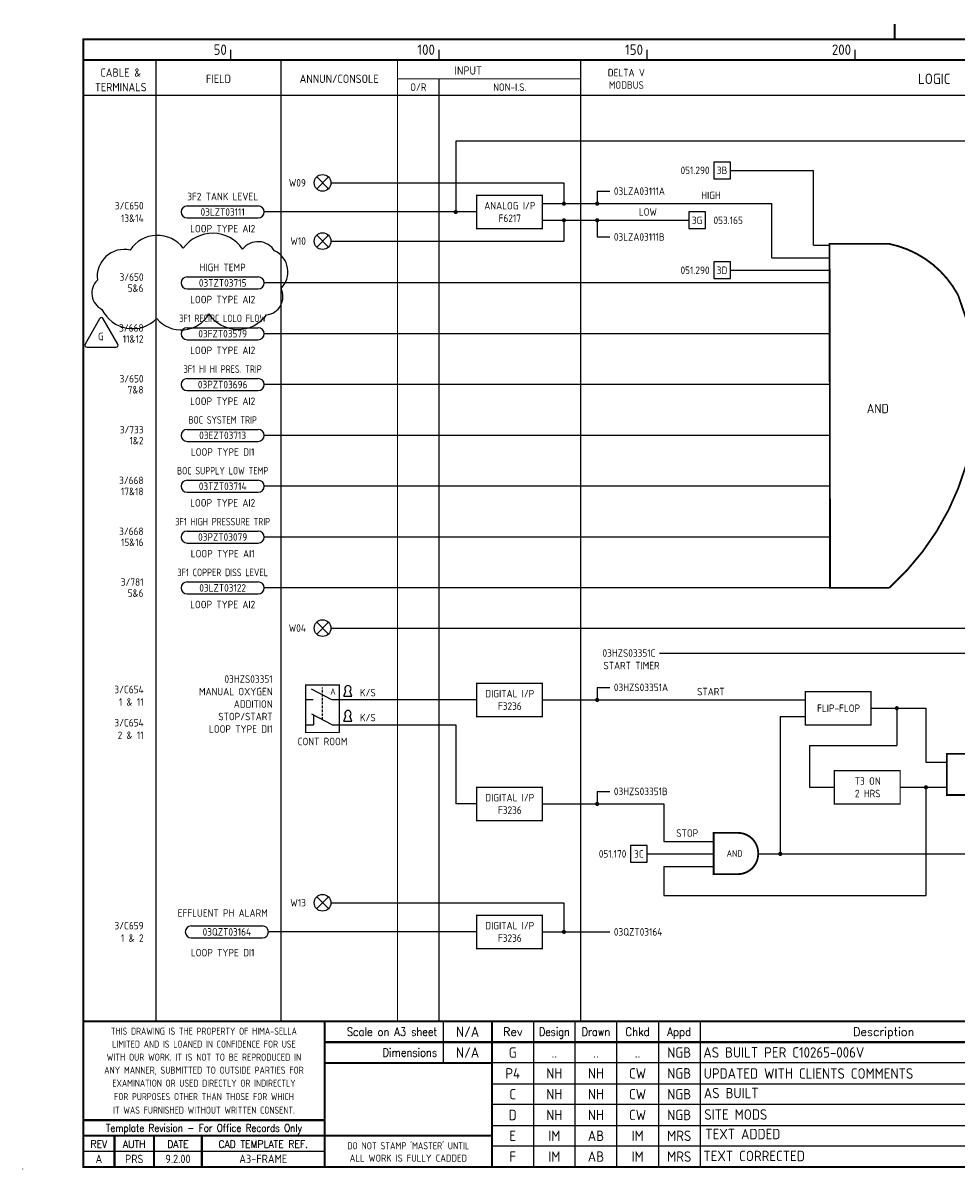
# Model space of a CAD drawing. Extents: x 0 to 408, y 0 to 275.
# Tile 1 of 2: x 0 to 224, y 0 to 275. Entities that reach past the tile are written whole.
import ezdxf
from ezdxf.enums import TextEntityAlignment as Align

# ---------------------------------------------------------------- set-up
doc = ezdxf.new("R2010")
doc.units = 0
doc.header["$LTSCALE"] = 0.25
doc.header["$MEASUREMENT"] = 0
doc.linetypes.add('HIDDEN', pattern=[0.375, 0.25, -0.125])
doc.layers.get('0').update_dxf_attribs({"color": 41, "linetype": 'CONTINUOUS'})
for name, color, linetype in [('00-DRG_FRAME', 12, 'CONTINUOUS'), ('01-DRAW', 7, 'CONTINUOUS'), ('02-TEXT', 2, 'CONTINUOUS'), ('052', 7, 'CONTINUOUS'), ('052-TEXT', 2, 'CONTINUOUS')]:
    doc.layers.add(name, color=color, linetype=linetype)
doc.styles.add('ISO', font='iso.shx')
doc.styles.add('ROMAND', font='ROMAND')

msp = doc.modelspace()

# ---------------------------------------------------------------- linework, layer by layer
at = {"layer": '00-DRG_FRAME'}
for p, q in [((50, 266.5), (50, 269)), ((100, 266.5), (100, 269)), ((150, 266.5), (150, 269)), ((200, 266.5), (200, 269)), ((101.01, 35.5), (101.01, 25.5)), ((122.7, 35.5), (122.7, 0.5)), ((132.7, 0.5), (132.7, 35.5)), ((142.7, 0.5), (142.7, 35.5)), ((152.7, 35.5), (152.7, 0.5)), ((162.7, 35.5), (162.7, 0.5)), ((302, 25.5), (112.7, 25.5)), ((112.7, 20.5), (302, 20.5)), ((302, 15.5), (112.7, 15.5)), ((112.7, 10.5), (265, 10.5)), ((72.5, 4.25), (14.5, 4.25)), ((302, 5.5), (112.7, 5.5)), ((0, 0), (0, 0.03))]:
    msp.add_line(p, q, dxfattribs=at)
for points, const_width in [([(209.5, 271.5), (209.5, 275.18)], 0.5), ([(209.5, 271.5), (209.5, 275.18)], 0.5), ([(14.5, 266.5), (404.5, 266.5)], 0.5), ([(32, 266.5), (32, 35.5)], 0.3), ([(62, 266.5), (62, 35.5)], 0.3), ([(90, 266.5), (90, 35.5)], 0.3), ([(134, 266.5), (134, 35.5)], 0.3), ([(90, 262), (134, 262)], 0.3), ([(14.5, 258), (404.5, 258)], 0.3), ([(404.5, 35.5), (14.5, 35.5)], 0.5), ([(72.5, 0.5), (72.5, 35.5)], 0.5), ([(112.7, 0.5), (112.7, 35.5)], 0.5), ([(265, 30.5), (72.5, 30.5)], 0.5), ([(112.7, 25.5), (72.5, 25.5)], 0.5), ([(14.5, 11.75), (72.5, 11.75)], 0.5), ([(14.5, 8), (72.5, 8)], 0.5), ([(22, 0.5), (22, 8)], 0.5), ([(31.5, 0.5), (31.5, 8)], 0.5), ([(43, 0.5), (43, 8)], 0.5), ([(112.7, 8), (72.5, 8)], 0.5)]:
    msp.add_lwpolyline(points, dxfattribs=dict(at, const_width=const_width))
at = {"layer": '00-DRG_FRAME', "const_width": 0.5}
msp.add_lwpolyline([(14.5, 0.5), (404.5, 0.5), (404.5, 271.5), (14.5, 271.5)], close=True, dxfattribs=at)
at = {"layer": '00-DRG_FRAME', "linetype": 'HIDDEN', "ltscale": 20, "const_width": 0.3}
msp.add_lwpolyline([(100, 262), (100, 35.5)], dxfattribs=at)
at = {"layer": '00-DRG_FRAME'}
msp.add_lwpolyline([(60.49, 220.63, 0.520567), (52.8, 221.07, 0.520567), (38.53, 221.29, 0.520567), (25.79, 220.85, 0.520567), (17.89, 213.61, 0.520567), (18.99, 206.59, 0.520567), (32.16, 204.39, 0.520567), (44.68, 205.49, 0.520567), (58.51, 205.27, 0.520567), (62.03, 211.63, 0.520567)], format="xyb", close=True, dxfattribs=at)
at = {"layer": '01-DRAW'}
msp.add_lwpolyline([(18.43, 204.35), (14.92, 198.27, 0.57735), (15.36, 197.51), (22.38, 197.51, 0.57735), (22.82, 198.27), (19.31, 204.35, 0.57735)], format="xyb", close=True, dxfattribs=at)
at = {"layer": '052'}
for p, q in [((320, 247), (104, 247)), ((104, 247), (104, 230)), ((170, 240), (190, 240)), ((190, 222), (190, 240)), ((70.59, 235.58), (73.41, 238.41)), ((70.59, 238.41), (73.41, 235.58)), ((74, 237), (130, 237)), ((130, 237), (130, 232)), ((138, 235), (138, 232)), ((138, 235), (141, 235)), ((39.45, 231.44), (56.56, 231.44)), ((124.8, 232), (180, 232)), ((180, 219), (180, 232)), ((109, 230), (58, 230)), ((39.45, 228.56), (56.56, 228.56)), ((124.8, 228), (160, 228)), ((130, 228), (130, 223)), ((138, 228), (138, 224)), ((70.59, 221.58), (73.41, 224.41)), ((70.59, 224.41), (73.41, 221.58)), ((138, 224), (141, 224)), ((74, 223), (130, 223)), ((190, 222), (193.83, 222)), ((180, 219), (193.95, 219)), ((170, 216), (193.95, 216)), ((39.45, 214.4), (56.56, 214.4)), ((193.95, 212.96), (58, 212.96)), ((39.45, 211.52), (56.56, 211.52)), ((39.45, 202.19), (56.56, 202.19)), ((39.45, 199.3), (56.56, 199.3)), ((193.95, 200.75), (58, 200.75)), ((39.45, 189.97), (56.56, 189.97)), ((193.95, 188.53), (58, 188.53)), ((39.45, 187.09), (56.56, 187.09)), ((39.45, 177.76), (56.56, 177.76)), ((193.95, 176.32), (58, 176.32)), ((39.45, 174.87), (56.56, 174.87)), ((39.45, 165.54), (56.56, 165.54)), ((39.45, 162.66), (56.56, 162.66)), ((193.95, 164.1), (58, 164.1)), ((39.45, 153.33), (56.56, 153.33)), ((193.95, 151.84), (58, 151.84)), ((39.45, 150.44), (56.56, 150.44)), ((39.45, 141.12), (56.56, 141.12)), ((39.45, 138.23), (56.56, 138.23)), ((193.95, 139.67), (58, 139.67)), ((70.59, 128.58), (73.41, 131.41)), ((70.59, 131.41), (73.41, 128.58)), ((74, 130), (239, 130)), ((153, 124), (239, 124)), ((138, 115.75), (141, 115.75)), ((138, 115.75), (138, 112.75)), ((74.25, 112.75), (69.36, 115.3)), ((77.13, 113.64), (77.62, 114.82)), ((77.13, 113.64), (79.05, 113.64)), ((79.05, 113.64), (78.56, 114.82)), ((69.75, 112.75), (67.95, 112.75)), ((109, 112.75), (74.3, 112.75)), ((124.8, 112.75), (188, 112.75)), ((203.8, 110.75), (217, 110.75)), ((210, 110.75), (210, 101.75)), ((217, 110.75), (217, 97.75)), ((74.3, 106.75), (69.41, 109.3)), ((69.8, 109.1), (69.8, 106.75)), ((77.13, 107.64), (77.62, 108.82)), ((77.13, 107.64), (79.05, 107.64)), ((79.05, 107.64), (78.56, 108.82)), ((182, 108.75), (188, 108.75)), ((182, 108.75), (182, 75.75)), ((68, 106.75), (69.8, 106.75)), ((74.3, 106.75), (104, 106.75)), ((104, 106.75), (104, 87.75)), ((189, 101.75), (210, 101.75)), ((189, 101.75), (189, 91.75)), ((217, 97.75), (222, 97.75)), ((189, 91.75), (195, 91.75)), ((210.8, 91.75), (222, 91.75)), ((217, 91.75), (217, 65.75)), ((138, 90.75), (138, 87.75)), ((138, 90.75), (141, 90.75)), ((109, 87.75), (104, 87.75)), ((124.8, 87.75), (154, 87.75)), ((154, 87.75), (154, 78.75)), ((154, 78.75), (166, 78.75)), ((150, 75.75), (166, 75.75)), ((176.68, 75.75), (249, 75.75)), ((154, 72.75), (166, 72.75)), ((154, 72.75), (154, 65.75)), ((70.59, 62.58), (73.41, 65.41)), ((70.59, 65.41), (73.41, 62.58)), ((74, 64), (130, 64)), ((130, 64), (130, 57)), ((154, 65.75), (217, 65.75)), ((40.45, 58.44), (57.56, 58.44)), ((40.45, 55.56), (57.56, 55.56)), ((109, 57), (59, 57)), ((124.8, 57), (141, 57))]:
    msp.add_line(p, q, dxfattribs=at)
at = {"layer": '052', "linetype": 'HIDDEN', "ltscale": 10}
msp.add_line((72, 107.95), (72, 115.75), dxfattribs=at)
at = {"layer": '052'}
for points in [[(166, 238), (170, 238), (170, 242), (166, 242)], [(160, 226), (164, 226), (164, 230), (160, 230)], [(166, 214), (170, 214), (170, 218), (166, 218)], [(146, 73.75), (150, 73.75), (150, 77.75), (146, 77.75)]]:
    msp.add_lwpolyline(points, close=True, dxfattribs=at)
at = {"layer": '052', "const_width": 0.315}
for points in [[(109, 226), (124.8, 226), (124.8, 234), (109, 234)], [(109, 108.75), (124.8, 108.75), (124.8, 116.75), (109, 116.75)], [(188, 106.75), (203.8, 106.75), (203.8, 114.75), (188, 114.75)], [(195, 87.75), (210.8, 87.75), (210.8, 95.75), (195, 95.75)], [(109, 83.75), (124.8, 83.75), (124.8, 91.75), (109, 91.75)], [(109, 53), (124.8, 53), (124.8, 61), (109, 61)]]:
    msp.add_lwpolyline(points, close=True, dxfattribs=at)
at = {"layer": '052'}
for points, const_width in [([(129.75, 232, 1), (130.25, 232, 1)], 0.5), ([(137.75, 232, 1), (138.25, 232, 1)], 0.5), ([(103.75, 230, 1), (104.25, 230, 1)], 0.5), ([(129.75, 228, 1), (130.25, 228, 1)], 0.5), ([(137.75, 228, 1), (138.25, 228, 1)], 0.5), ([(224.79, 209.85), (224.64, 210.16, 0.221237), (208.19, 222.33), (193.83, 222.33), (193.95, 139.67), (208.19, 139.69, 0.312051)], 0.44), ([(137.75, 112.75, 1), (138.25, 112.75, 1)], 0.5), ([(209.75, 110.75, 1), (210.25, 110.75, 1)], 0.5), ([(232.68, 94.75), (232.68, 94.92, 0.414214), (227.8, 99.79), (222, 99.79), (222, 89.88), (227.8, 89.88, 0.414214)], 0.438), ([(216.75, 91.75, 1), (217.25, 91.75, 1)], 0.5), ([(137.75, 87.75, 1), (138.25, 87.75, 1)], 0.5), ([(176.68, 75.75), (176.68, 75.92, 0.414214), (171.8, 80.79), (166, 80.79), (166, 70.88), (171.8, 70.88, 0.414214)], 0.438), ([(181.75, 75.75, 1), (182.25, 75.75, 1)], 0.5), ([(129.75, 57, 1), (130.25, 57, 1)], 0.5)]:
    msp.add_lwpolyline(points, format="xyb", close=True, dxfattribs=dict(at, const_width=const_width))
msp.add_lwpolyline([(76.05, 104.94, 0.32, 0.32, 0), (76.05, 116.34, 0.32, 0.32, 0), (67.95, 116.34, 0.32, 0.32, 0), (67.95, 104.94, 0.236, 0.236, 0), (76.1, 104.94, 0, 0, 0)], format="xyseb", dxfattribs=at)
for centre in [(72, 236.99), (72, 222.99), (72, 129.99), (72, 63.99)]:
    msp.add_circle(centre, 2, dxfattribs=at)
for centre, radius, start, end in [((39.45, 230), 1.44, 90, 270), ((56.56, 230), 1.44, 270, 90), ((39.45, 212.96), 1.44, 90, 270), ((56.56, 212.96), 1.44, 270, 90), ((39.45, 200.75), 1.44, 90, 270), ((56.56, 200.75), 1.44, 270, 90), ((39.45, 188.53), 1.44, 90, 270), ((56.56, 188.53), 1.44, 270, 90), ((39.45, 176.32), 1.44, 90, 270), ((56.56, 176.32), 1.44, 270, 90), ((39.45, 164.1), 1.44, 90, 270), ((56.56, 164.1), 1.44, 270, 90), ((39.45, 151.89), 1.44, 90, 270), ((56.56, 151.89), 1.44, 270, 90), ((39.45, 139.67), 1.44, 90, 270), ((56.56, 139.67), 1.44, 270, 90), ((78.09, 115.43), 0.768, 307.477, 232.523), ((78.09, 109.43), 0.768, 307.477, 232.523), ((40.45, 57), 1.44, 90, 270), ((57.56, 57), 1.44, 270, 90)]:
    msp.add_arc(centre, radius, start, end, dxfattribs=at)

# ---------------------------------------------------------------- texts
at = {"style": 'ISO'}
for tag, text, p in [('N/A', 'N/A', (106.86, 31.75)), ('N/A', 'N/A', (106.86, 26.75)), ('G', 'B', (117.7, 26.75)), ('NGB', '', (157.7, 26.75)), ('..', '', (127.7, 26.75)), ('..', '', (137.7, 26.75)), ('..', '', (147.7, 26.75)), ('P4', 'B', (117.7, 21.75)), ('NH', '', (127.7, 21.75)), ('NH', '', (137.7, 21.75)), ('CW', '', (147.7, 21.75)), ('NGB', '', (157.7, 21.75)), ('C', 'B', (117.7, 16.75)), ('CW', '', (147.7, 16.75)), ('NGB', '', (157.7, 16.75)), ('NH', '', (127.7, 16.75)), ('NH', '', (137.7, 16.75)), ('D', 'B', (117.7, 11.75)), ('NH', '', (127.7, 11.75)), ('NH', '', (137.7, 11.75)), ('CW', '', (147.7, 11.75)), ('NGB', '', (157.7, 11.75)), ('E', 'B', (117.7, 6.75)), ('IM', '', (127.7, 6.75)), ('AB', '', (137.7, 6.75)), ('IM', '', (147.7, 6.75)), ('MRS', '', (157.7, 6.75)), ('F', 'B', (117.7, 1.75)), ('IM', '', (127.7, 1.75)), ('AB', '', (137.7, 1.75)), ('IM', '', (147.7, 1.75)), ('MRS', '', (157.7, 1.75))]:
    msp.add_attdef(tag, text=text, height=2.5, dxfattribs=at).set_placement(p, align=Align.CENTER)
at = {"layer": '00-DRG_FRAME', "style": 'ISO'}
for s, p in [('50', (49, 267.75)), ('100', (99, 267.75)), ('150', (149, 267.75)), ('200', (199, 267.75))]:
    msp.add_text(s, height=2.5, dxfattribs=at).set_placement(p, align=Align.RIGHT)
for s, height, p in [('CABLE &', 2, (23.5, 263.5)), ('INPUT', 2, (107, 264)), ('DELTA V', 1.8, (145, 263.5)), ('FIELD', 2, (47, 262)), ('ANNUN/CONSOLE', 2, (76, 262)), ('MODBUS', 1.8, (145, 260.5)), ('LOGIC', 2.5, (219, 262)), ('TERMINALS', 2, (23.5, 260)), ('O/R', 1.8, (95, 260)), ('NON-I.S.', 1.8, (117, 260))]:
    msp.add_text(s, height=height, dxfattribs=at).set_placement(p, align=Align.MIDDLE)
at = {"layer": '00-DRG_FRAME', "color": 3, "style": 'ISO'}
for s, width, p in [('THIS DRAWING IS THE PROPERTY OF HIMA-SELLA', 0.9, (43.5, 33.14)), ("DO NOT STAMP 'MASTER' UNTIL", 0.95, (92.6, 5.77))]:
    msp.add_text(s, height=1.7, dxfattribs=dict(at, width=width)).set_placement(p, align=Align.MIDDLE)
at = {"layer": '00-DRG_FRAME', "color": 4, "style": 'ROMAND', "width": 0.87}
for s, p in [('Scale on A3 sheet', (99.54, 32)), ('Dimensions', (99.54, 27.01))]:
    msp.add_text(s, height=2, dxfattribs=at).set_placement(p, align=Align.RIGHT)
at = {"layer": '00-DRG_FRAME', "color": 4, "style": 'ROMAND'}
for s, p in [('Rev', (117.7, 32)), ('Description', (206.85, 32))]:
    msp.add_text(s, height=2, dxfattribs=at).set_placement(p, align=Align.CENTER)
for s, width, p in [('Design', 0.85, (127.7, 32)), ('Drawn', 0.85, (137.7, 32)), ('Chkd', 0.9, (147.7, 32)), ('Appd', 0.9, (157.7, 32))]:
    msp.add_text(s, height=2, dxfattribs=dict(at, width=width)).set_placement(p, align=Align.CENTER)
at = {"layer": '00-DRG_FRAME', "color": 3, "style": 'ISO'}
for s, width, p in [('LIMITED AND IS LOANED IN CONFIDENCE FOR USE', 0.9, (43.5, 30.02)), ('WITH OUR WORK. IT IS NOT TO BE REPRODUCED IN', 0.87, (43.5, 26.89)), ('ANY MANNER, SUBMITTED TO OUTSIDE PARTIES FOR', 0.87, (43.5, 23.76)), ('EXAMINATION OR USED DIRECTLY OR INDIRECTLY', 0.9, (43.5, 20.64)), ('FOR PURPOSES OTHER THAN THOSE FOR WHICH', 0.9, (43.5, 17.41)), ('IT WAS FURNISHED WITHOUT WRITTEN CONSENT.', 0.9, (43.5, 14.16))]:
    msp.add_text(s, height=1.7, dxfattribs=dict(at, width=width)).set_placement(p, align=Align.MIDDLE_CENTER)
at = {"layer": '00-DRG_FRAME', "color": 4, "style": 'ROMAND'}
for s, width, p in [('Template Revision - For Office Records Only', 0.85, (43.5, 9.62)), ('REV', 0.9, (18.25, 6)), ('AUTH', 0.9, (26.75, 6)), ('DATE', 0.9, (37.25, 6)), ('CAD TEMPLATE REF.', 0.9, (57.75, 6))]:
    msp.add_text(s, height=1.8, dxfattribs=dict(at, width=width)).set_placement(p, align=Align.MIDDLE)
at = {"layer": '00-DRG_FRAME', "color": 41, "style": 'ISO'}
for s, p in [('A', (18.25, 1.45)), ('PRS', (26.75, 1.45)), ('9.2.00', (37.25, 1.45)), ('A3-FRAME', (57.75, 1.45))]:
    msp.add_text(s, height=2, dxfattribs=at).set_placement(p, align=Align.CENTER)
at = {"layer": '00-DRG_FRAME', "color": 3, "style": 'ISO'}
msp.add_text('ALL WORK IS FULLY CADDED', height=1.7, dxfattribs=at).set_placement((92.6, 2.64), align=Align.MIDDLE_CENTER)
at = {"layer": '02-TEXT', "char_height": 2.5, "width": 84.4, "attachment_point": 1, "style": 'ISO'}
for s, insert in [('{\\Fiso.shx;AS BUILT PER C10265-006V}', (163.5, 29.29)), ('{\\Fiso.shx;UPDATED WITH CLIENTS COMMENTS}', (163.61, 24.22)), ('{\\Fiso.shx;AS BUILT}', (163.61, 19.52)), ('{\\Fiso.shx;SITE MODS}', (163.73, 14.37)), ('{\\Fiso.shx;TEXT ADDED}', (163.96, 9.67)), ('{\\Fiso.shx;TEXT CORRECTED}', (163.5, 4.4))]:
    msp.add_mtext(s, dxfattribs=dict(at, insert=insert))
at = {"layer": '052-TEXT', "style": 'ISO'}
for s, p in [('051.290', (165, 240)), ('W09', (68, 237)), ('3/C650', (29, 231.5)), ('13&14', (29, 228.5)), ('053.165', (173, 228)), ('W10', (68, 223)), ('3/650', (28.98, 214.35)), ('051.290', (165, 216)), (' 5&6', (28.98, 211.69)), ('3/668', (28.98, 202.13)), ('G', (19.43, 200.08)), ('11&12', (28.98, 199.47)), ('3/650', (28.98, 189.92)), ('7&8', (28.98, 187.26)), ('3/733', (28.98, 177.7)), ('1&2', (28.98, 175.04)), ('3/668', (28.98, 165.49)), ('17&18', (28.98, 162.83)), ('3/668', (28.98, 153.27)), (' 15&16', (28.98, 150.62)), ('3/781', (28.98, 141.06)), (' 5&6', (28.98, 138.4)), ('W04', (68, 130)), ('03HZS03351C', (152, 124)), ('START TIMER', (153, 121)), ('03HZS03351', (60, 117.75)), ('3/C654', (29, 115.25)), ('MANUAL OXYGEN', (60, 114.75)), ('1 & 11', (29, 112.25)), ('ADDITION', (60, 111.75)), ('3/C654', (29, 107.25)), ('STOP/START', (60, 108.75)), ('2 & 11', (29, 104.25)), ('LOOP TYPE DI1', (60, 105.75)), ('051.170', (145, 75.75)), ('W13', (68, 64)), ('3/C659', (29, 58.5)), ('1 & 2', (29, 55.5))]:
    msp.add_text(s, height=1.8, dxfattribs=at).set_placement(p, align=Align.MIDDLE_RIGHT)
for s, height, p in [('3B', 1.8, (168, 240)), ('3F2 TANK LEVEL', 1.8, (48, 233.71)), ('ANALOG I/P', 1.8, (117, 231.5)), ('03LZT03111', 1.8, (48, 230)), ('F6217', 1.8, (117, 228.5)), ('3G', 1.8, (162, 228)), ('LOOP TYPE AI2', 1.8, (48, 226)), ('HIGH TEMP', 1.8, (48, 216.67)), ('3D', 1.8, (168, 216)), ('03TZT03715', 1.8, (48, 212.96)), ('LOOP TYPE AI2', 1.8, (48, 208.96)), ('03FZT03579', 1.8, (48, 200.75)), ('LOOP TYPE AI2', 1.8, (48, 196.75)), ('03PZT03696', 1.8, (48, 188.53)), ('LOOP TYPE AI2', 1.8, (48, 184.53)), ('AND', 2.25, (205.42, 182.77)), ('03EZT03713', 1.8, (48, 176.32)), ('LOOP TYPE DI1', 1.8, (48, 172.32)), ('03TZT03714', 1.8, (48, 164.1)), ('LOOP TYPE AI2', 1.8, (48, 160.1)), ('03PZT03079', 1.8, (48, 151.89)), ('LOOP TYPE AI1', 1.8, (48, 147.89)), ('03LZT03122', 1.8, (48, 139.67)), ('LOOP TYPE AI2', 1.8, (48, 135.67)), ('A', 1.5, (74.5, 114.75)), ('DIGITAL I/P', 1.8, (117, 114.25)), ('F3236', 1.8, (117, 111.25)), ('FLIP-FLOP', 1.8, (196, 110.75)), ('CONT ROOM', 1.8, (72, 102.75)), ('T3 ON', 1.8, (203, 93.25)), ('2 HRS', 1.8, (203, 90.25)), ('DIGITAL I/P', 1.8, (117, 89.25)), ('F3236', 1.8, (117, 86.25)), ('3C', 1.8, (148, 75.75)), ('AND', 1.5, (171, 75.84)), ('EFFLUENT PH ALARM', 1.8, (48, 61.53)), ('03QZT03164', 1.8, (49, 57)), ('DIGITAL I/P', 1.8, (117, 58.5)), ('F3236', 1.8, (117, 55.5)), ('LOOP TYPE DI1', 1.8, (48, 52))]:
    msp.add_text(s, height=height, dxfattribs=at).set_placement(p, align=Align.MIDDLE)
for s, p in [('03LZA03111A', (142, 235)), ('HIGH', (163, 234)), ('LOW', (148, 230)), ('03LZA03111B', (142, 224)), ('03HZS03351A', (142, 115.75)), ('START', (162, 114.75)), ('K/S', (81, 114.5)), ('K/S', (81, 108.5)), ('03HZS03351B', (142, 90.75)), ('STOP', (157, 80.75)), ('03QZT03164', (142, 57))]:
    msp.add_text(s, height=1.8, dxfattribs=at).set_placement(p, align=Align.MIDDLE_LEFT)
at = {"layer": '052-TEXT', "style": 'ISO', "width": 0.75}
for s, p in [('3F1 RECIRC LOLO FLOW', (48, 204.45)), ('3F1 HI HI PRES. TRIP', (48, 192.24)), ('BOC SYSTEM TRIP', (48, 180.02)), ('BOC SUPPLY LOW TEMP', (48, 167.81)), ('3F1 HIGH PRESSURE TRIP', (48, 155.59)), ('3F1 COPPER DISS LEVEL', (48, 143.38))]:
    msp.add_text(s, height=1.8, dxfattribs=at).set_placement(p, align=Align.MIDDLE)

doc.saveas('drawing.dxf')
